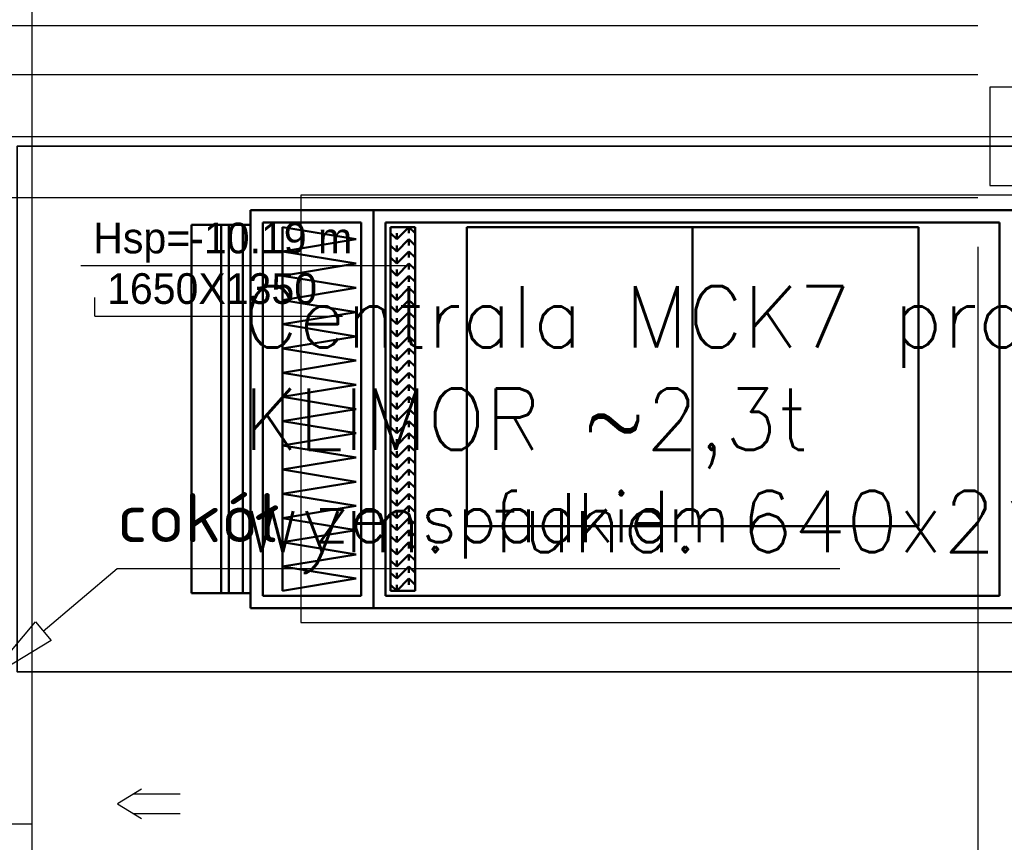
# Model space of a CAD drawing. Header units: centimetres. Extents: x -156440 to 298236, y -263599 to 81430.
# Tile 33 of 170: x 141874 to 145883, y -148105 to -144757. Entities that reach past the tile are written whole.
import ezdxf

# ---------------------------------------------------------------- set-up
doc = ezdxf.new("R2010")
doc.units = ezdxf.units.CM
doc.header["$LTSCALE"] = 50
doc.linetypes.add('Kondygnacja -2$0$HIDDEN2', pattern=[4.7625, 3.175, -1.5875])
doc.linetypes.add('Osie rzutów$0$DASHDOT2', pattern=[12.7, 6.35, -3.175, 0, -3.175])
doc.layers.get('0').update_dxf_attribs({"color": 8})
for name, color, linetype in [('01-101 Went PP Poziom -2$0$L_text', 2, 'Continuous'), ('bgde-tekst', 7, 'Continuous'), ('bgde_centrale wentylacyjne', 3, 'Continuous'), ('Kondygnacja -2$0$ARCH_INFO_OPISY_IST', 8, 'Continuous'), ('Kondygnacja -2$0$ARCH_KONSTR_POWYŻEJ RZUTU_IST', 8, 'Kondygnacja -2$0$HIDDEN2'), ('Kondygnacja -2$0$ARCH_WIDOK_IST', 8, 'Continuous'), ('Kondygnacja -2$0$ARCH_ŻELBET_IST', 9, 'Continuous'), ('Osie rzutów$0$ARCH_INFO_OSIE_IST', 8, 'Osie rzutów$0$DASHDOT2')]:
    doc.layers.add(name, color=color, linetype=linetype)
for name, color, linetype, lineweight in [('01-101 Went PP Poziom -2$0$L_urządzenia', 1, 'Continuous', 50), ('bgde_fundamenty pod urządzenia', 7, 'Continuous', 35), ('Kondygnacja -2$0$_SP KORYTA', 8, 'Continuous', 25)]:
    doc.layers.add(name, color=color, linetype=linetype, lineweight=lineweight)
doc.layers.get('01-101 Went PP Poziom -2$0$L_text').off()
doc.styles.add('Kondygnacja -2$0$ROMANS-50-CM', font='romans.shx', dxfattribs={"width": 0.8, "height": 10})
doc.styles.add('Romans', font='Romans.shx')

# ---------------------------------------------------------------- blocks, each defined once
blk = doc.blocks.new('Osie rzutów')
at = {"layer": 'Osie rzutów$0$ARCH_INFO_OSIE_IST', "ltscale": 10}
blk.add_line((4436.04, 7400), (15156.54, 7400), dxfattribs=at)
blk = doc.blocks.new('Kondygnacja -2$0$konstukcja stropu -2')
at = {"layer": 'Kondygnacja -2$0$ARCH_KONSTR_POWYŻEJ RZUTU_IST', "ltscale": 10}
for p, q in [((6835, 7445), (6285, 7445)), ((6835, 7425), (6305, 7425)), ((6835, 7375), (6305, 7375)), ((6835, 7355), (6835, 6825))]:
    blk.add_line(p, q, dxfattribs=at)
blk = doc.blocks.new('01-101 Went PP Poziom -2$0$A$C4FF92EF0')
at = {"layer": '01-101 Went PP Poziom -2$0$L_urządzenia', "extrusion": (-1.22461e-16, -1, 0)}
for p, q in [((6468.95, 2370, -1017.5), (6468.95, 2208, -1017.5)), ((6468.95, 2370, -1005.5), (6468.95, 2370, -1017.5)), ((6468.95, 2370, -1017.5), (6518.95, 2370, -1017.5)), ((6468.95, 2208, -1005.5), (6468.95, 2370, -1005.5)), ((6468.95, 2370, -859.5), (6468.95, 2208, -859.5)), ((6468.95, 2370, -1005.5), (6468.95, 2370, -859.5)), ((6468.95, 2370, -859.5), (6518.95, 2370, -859.5)), ((6468.95, 2370, -1005.5), (6518.95, 2370, -1005.5)), ((6468.95, 2208, -859.5), (6468.95, 2370, -859.5)), ((6468.95, 2370, -713.5), (6468.95, 2208, -713.5)), ((6468.95, 2370, -859.5), (6468.95, 2370, -713.5)), ((6468.95, 2370, -713.5), (6518.95, 2370, -713.5)), ((6468.95, 2370, -859.5), (6518.95, 2370, -859.5)), ((6518.95, 2370, -1017.5), (6518.95, 2208, -1017.5)), ((6518.95, 2370, -1005.5), (6518.95, 2370, -1017.5)), ((6518.95, 2370, -1017.5), (6778.95, 2370, -1017.5)), ((6518.95, 2208, -1005.5), (6518.95, 2370, -1005.5)), ((6518.95, 2370, -713.5), (6518.95, 2208, -713.5)), ((6518.95, 2370, -1005.5), (6518.95, 2370, -713.5)), ((6518.95, 2370, -713.5), (6778.95, 2370, -713.5)), ((6518.95, 2370, -1005.5), (6778.95, 2370, -1005.5)), ((6518.95, 2370, -1017.5), (6518.95, 2208, -1017.5)), ((6518.95, 2370, -1005.5), (6518.95, 2370, -1017.5)), ((6518.95, 2208, -1005.5), (6518.95, 2370, -1005.5)), ((6518.95, 2370, -859.5), (6518.95, 2208, -859.5)), ((6518.95, 2370, -1005.5), (6518.95, 2370, -859.5)), ((6518.95, 2208, -859.5), (6518.95, 2370, -859.5)), ((6518.95, 2370, -713.5), (6518.95, 2208, -713.5)), ((6518.95, 2370, -859.5), (6518.95, 2370, -713.5)), ((6444.95, 2364, -719), (6444.95, 2214, -719)), ((6444.95, 2364, -854), (6444.95, 2214, -854)), ((6444.95, 2364, -719), (6444.95, 2364, -854)), ((6456.95, 2364, -719), (6444.95, 2364, -719)), ((6444.95, 2364, -854), (6456.95, 2364, -854)), ((6456.95, 2364, -865), (6456.95, 2214, -865)), ((6456.95, 2364, -1000), (6456.95, 2214, -1000)), ((6456.95, 2364, -865), (6456.95, 2364, -1000)), ((6468.95, 2364, -865), (6456.95, 2364, -865)), ((6456.95, 2364, -1000), (6468.95, 2364, -1000)), ((6456.95, 2364, -719), (6456.95, 2214, -719)), ((6456.95, 2364, -854), (6456.95, 2214, -854)), ((6456.95, 2364, -854), (6456.95, 2364, -719)), ((6456.95, 2364, -719), (6456.95, 2214, -719)), ((6456.95, 2364, -854), (6456.95, 2214, -854)), ((6456.95, 2364, -719), (6456.95, 2364, -854)), ((6468.95, 2364, -719), (6456.95, 2364, -719)), ((6456.95, 2364, -854), (6468.95, 2364, -854)), ((6460.15, 2364, -723.7), (6460.15, 2214, -723.7)), ((6460.15, 2364, -723.7), (6465.85, 2364, -729.4)), ((6460.15, 2364, -739.4), (6460.15, 2214, -739.4)), ((6460.15, 2364, -739.4), (6465.85, 2364, -733.7)), ((6460.15, 2364, -743.7), (6460.15, 2214, -743.7)), ((6460.15, 2364, -743.7), (6465.85, 2364, -749.4)), ((6460.15, 2364, -759.4), (6460.15, 2214, -759.4)), ((6460.15, 2364, -759.4), (6465.85, 2364, -753.7)), ((6460.15, 2364, -763.7), (6460.15, 2214, -763.7)), ((6460.15, 2364, -763.7), (6465.85, 2364, -769.4)), ((6460.15, 2364, -779.4), (6460.15, 2214, -779.4)), ((6460.15, 2364, -779.4), (6465.85, 2364, -773.7)), ((6460.15, 2364, -783.7), (6460.15, 2214, -783.7)), ((6460.15, 2364, -783.7), (6465.85, 2364, -789.4)), ((6460.15, 2364, -799.4), (6460.15, 2214, -799.4)), ((6460.15, 2364, -799.4), (6465.85, 2364, -793.7)), ((6460.15, 2364, -803.7), (6460.15, 2214, -803.7)), ((6460.15, 2364, -803.7), (6465.85, 2364, -809.4)), ((6460.15, 2364, -819.4), (6460.15, 2214, -819.4)), ((6460.15, 2364, -819.4), (6465.85, 2364, -813.7)), ((6460.15, 2364, -823.7), (6460.15, 2214, -823.7)), ((6460.15, 2364, -823.7), (6465.85, 2364, -829.4)), ((6460.15, 2364, -839.4), (6460.15, 2214, -839.4)), ((6460.15, 2364, -839.4), (6465.85, 2364, -833.7)), ((6460.15, 2364, -843.7), (6460.15, 2214, -843.7)), ((6460.15, 2364, -843.7), (6465.85, 2364, -849.4)), ((6465.85, 2364, -729.4), (6465.85, 2214, -729.4)), ((6465.85, 2364, -733.7), (6465.85, 2214, -733.7)), ((6465.85, 2364, -749.4), (6465.85, 2214, -749.4)), ((6465.85, 2364, -753.7), (6465.85, 2214, -753.7)), ((6465.85, 2364, -769.4), (6465.85, 2214, -769.4)), ((6465.85, 2364, -773.7), (6465.85, 2214, -773.7)), ((6465.85, 2364, -789.4), (6465.85, 2214, -789.4)), ((6465.85, 2364, -793.7), (6465.85, 2214, -793.7)), ((6465.85, 2364, -809.4), (6465.85, 2214, -809.4)), ((6465.85, 2364, -813.7), (6465.85, 2214, -813.7)), ((6465.85, 2364, -829.4), (6465.85, 2214, -829.4)), ((6465.85, 2364, -833.7), (6465.85, 2214, -833.7)), ((6465.85, 2364, -849.4), (6465.85, 2214, -849.4)), ((6468.95, 2364, -865), (6468.95, 2214, -865)), ((6468.95, 2364, -1000), (6468.95, 2214, -1000)), ((6468.95, 2364, -1000), (6468.95, 2364, -865)), ((6468.95, 2364, -719), (6468.95, 2214, -719)), ((6468.95, 2364, -854), (6468.95, 2214, -854)), ((6468.95, 2364, -854), (6468.95, 2364, -719)), ((6473.95, 2213, -1000.5), (6473.95, 2365, -1000.5)), ((6473.95, 2365, -864.5), (6473.95, 2213, -864.5)), ((6473.95, 2365, -1000.5), (6473.95, 2365, -864.5)), ((6473.95, 2365, -864.5), (6513.95, 2365, -864.5)), ((6473.95, 2365, -1000.5), (6513.95, 2365, -1000.5)), ((6473.95, 2213, -854.5), (6473.95, 2365, -854.5)), ((6473.95, 2365, -718.5), (6473.95, 2213, -718.5)), ((6473.95, 2365, -854.5), (6473.95, 2365, -718.5)), ((6473.95, 2365, -718.5), (6513.95, 2365, -718.5)), ((6473.95, 2365, -854.5), (6513.95, 2365, -854.5)), ((6481.95, 2363, -720.5), (6511.95, 2358.1, -720.5)), ((6481.95, 2363, -852.5), (6511.95, 2358.1, -852.5)), ((6481.95, 2363, -852.5), (6481.95, 2363, -720.5)), ((6481.95, 2363, -720.5), (6481.95, 2353.2, -720.5)), ((6481.95, 2363, -852.5), (6481.95, 2353.2, -852.5)), ((6513.95, 2213, -1000.5), (6513.95, 2365, -1000.5)), ((6513.95, 2365, -864.5), (6513.95, 2213, -864.5)), ((6513.95, 2365, -1000.5), (6513.95, 2365, -864.5)), ((6513.95, 2213, -854.5), (6513.95, 2365, -854.5)), ((6513.95, 2365, -718.5), (6513.95, 2213, -718.5)), ((6513.95, 2365, -854.5), (6513.95, 2365, -718.5)), ((6523.95, 2213, -1000.5), (6523.95, 2365, -1000.5)), ((6523.95, 2365, -718.5), (6523.95, 2213, -718.5)), ((6523.95, 2365, -1000.5), (6523.95, 2365, -718.5)), ((6523.95, 2365, -718.5), (6773.95, 2365, -718.5)), ((6523.95, 2365, -1000.5), (6773.95, 2365, -1000.5)), ((6525.95, 2363, -861.5), (6525.95, 2215, -861.5)), ((6525.95, 2363, -998.5), (6525.95, 2215, -998.5)), ((6525.95, 2363, -861.5), (6525.95, 2363, -998.5)), ((6535.95, 2363, -861.5), (6525.95, 2363, -861.5)), ((6525.95, 2363, -998.5), (6535.95, 2363, -998.5)), ((6528.45, 2358.1, -861.5), (6533.45, 2363, -861.5)), ((6528.45, 2358.1, -998.5), (6533.45, 2363, -998.5)), ((6533.45, 2363, -998.5), (6533.45, 2360.6, -861.5)), ((6533.45, 2363, -861.5), (6535.95, 2360.6, -861.5)), ((6533.45, 2363, -998.5), (6535.95, 2360.6, -998.5)), ((6535.95, 2363, -861.5), (6535.95, 2215, -861.5)), ((6535.95, 2363, -998.5), (6535.95, 2215, -998.5)), ((6535.95, 2363, -998.5), (6535.95, 2363, -861.5)), ((6556.95, 2363, -859.5), (6556.95, 2241.4, -859.5)), ((6648.95, 2363, -951.5), (6556.95, 2363, -859.5)), ((6556.95, 2363, -859.5), (6648.95, 2363, -767.6)), ((6648.95, 2363, -951.5), (6648.95, 2241.4, -951.5)), ((6648.95, 2363, -767.6), (6648.95, 2241.4, -767.6)), ((6740.85, 2363, -859.5), (6648.95, 2363, -951.5)), ((6648.95, 2363, -767.6), (6740.85, 2363, -859.5)), ((6740.85, 2363, -859.5), (6740.85, 2241.4, -859.5)), ((6773.95, 2213, -1000.5), (6773.95, 2365, -1000.5)), ((6773.95, 2365, -718.5), (6773.95, 2213, -718.5)), ((6773.95, 2365, -1000.5), (6773.95, 2365, -718.5)), ((6481.95, 2353.2, -720.5), (6511.95, 2358.1, -720.5)), ((6481.95, 2353.2, -852.5), (6511.95, 2358.1, -852.5)), ((6511.95, 2358.1, -852.5), (6511.95, 2358.1, -720.5)), ((6525.95, 2360.6, -998.5), (6525.95, 2360.6, -861.5)), ((6525.95, 2360.6, -861.5), (6528.45, 2358.1, -861.5)), ((6525.95, 2360.6, -998.5), (6528.45, 2358.1, -998.5)), ((6528.45, 2358.1, -998.5), (6528.45, 2360.6, -861.5)), ((6528.45, 2353.2, -861.5), (6533.45, 2358.1, -861.5)), ((6528.45, 2353.2, -998.5), (6533.45, 2358.1, -998.5)), ((6533.45, 2358.1, -998.5), (6533.45, 2355.6, -861.5)), ((6533.45, 2358.1, -861.5), (6535.95, 2355.6, -861.5)), ((6533.45, 2358.1, -998.5), (6535.95, 2355.6, -998.5)), ((6535.95, 2360.6, -998.5), (6535.95, 2360.6, -861.5)), ((6525.95, 2355.6, -998.5), (6525.95, 2355.6, -861.5)), ((6525.95, 2355.6, -861.5), (6528.45, 2353.2, -861.5)), ((6525.95, 2355.6, -998.5), (6528.45, 2353.2, -998.5)), ((6528.45, 2353.2, -998.5), (6528.45, 2355.6, -861.5)), ((6535.95, 2355.6, -998.5), (6535.95, 2355.6, -861.5)), ((6481.95, 2353.2, -720.5), (6511.95, 2348.2, -720.5)), ((6481.95, 2353.2, -852.5), (6511.95, 2348.2, -852.5)), ((6481.95, 2353.2, -852.5), (6481.95, 2353.2, -720.5)), ((6481.95, 2353.2, -720.5), (6481.95, 2343.3, -720.5)), ((6481.95, 2353.2, -852.5), (6481.95, 2343.3, -852.5)), ((6481.95, 2353.2, -852.5), (6481.95, 2353.2, -720.5)), ((6525.95, 2350.7, -998.5), (6525.95, 2350.7, -861.5)), ((6525.95, 2350.7, -861.5), (6528.45, 2348.2, -861.5)), ((6525.95, 2350.7, -998.5), (6528.45, 2348.2, -998.5)), ((6528.45, 2348.2, -861.5), (6533.45, 2353.2, -861.5)), ((6528.45, 2348.2, -998.5), (6533.45, 2353.2, -998.5)), ((6528.45, 2348.2, -998.5), (6528.45, 2350.7, -861.5)), ((6533.45, 2353.2, -998.5), (6533.45, 2350.7, -861.5)), ((6533.45, 2353.2, -861.5), (6535.95, 2350.7, -861.5)), ((6533.45, 2353.2, -998.5), (6535.95, 2350.7, -998.5)), ((6535.95, 2350.7, -998.5), (6535.95, 2350.7, -861.5)), ((6481.95, 2343.3, -720.5), (6511.95, 2348.2, -720.5)), ((6481.95, 2343.3, -852.5), (6511.95, 2348.2, -852.5)), ((6511.95, 2348.2, -852.5), (6511.95, 2348.2, -720.5)), ((6525.95, 2345.8, -998.5), (6525.95, 2345.8, -861.5)), ((6525.95, 2345.8, -861.5), (6528.45, 2343.3, -861.5)), ((6525.95, 2345.8, -998.5), (6528.45, 2343.3, -998.5)), ((6528.45, 2343.3, -861.5), (6533.45, 2348.2, -861.5)), ((6528.45, 2343.3, -998.5), (6533.45, 2348.2, -998.5)), ((6528.45, 2343.3, -998.5), (6528.45, 2345.8, -861.5)), ((6533.45, 2348.2, -998.5), (6533.45, 2345.8, -861.5)), ((6533.45, 2348.2, -861.5), (6535.95, 2345.8, -861.5)), ((6533.45, 2348.2, -998.5), (6535.95, 2345.8, -998.5)), ((6535.95, 2345.8, -998.5), (6535.95, 2345.8, -861.5)), ((6481.95, 2343.3, -720.5), (6511.95, 2338.4, -720.5)), ((6481.95, 2343.3, -852.5), (6511.95, 2338.4, -852.5)), ((6481.95, 2343.3, -852.5), (6481.95, 2343.3, -720.5)), ((6481.95, 2343.3, -720.5), (6481.95, 2333.4, -720.5)), ((6481.95, 2343.3, -852.5), (6481.95, 2333.4, -852.5)), ((6481.95, 2343.3, -852.5), (6481.95, 2343.3, -720.5)), ((6528.45, 2338.4, -861.5), (6533.45, 2343.3, -861.5)), ((6528.45, 2338.4, -998.5), (6533.45, 2343.3, -998.5)), ((6533.45, 2343.3, -998.5), (6533.45, 2340.8, -861.5)), ((6533.45, 2343.3, -861.5), (6535.95, 2340.8, -861.5)), ((6533.45, 2343.3, -998.5), (6535.95, 2340.8, -998.5)), ((6481.95, 2333.4, -720.5), (6511.95, 2338.4, -720.5)), ((6481.95, 2333.4, -852.5), (6511.95, 2338.4, -852.5)), ((6511.95, 2338.4, -852.5), (6511.95, 2338.4, -720.5)), ((6525.95, 2340.8, -998.5), (6525.95, 2340.8, -861.5)), ((6525.95, 2340.8, -861.5), (6528.45, 2338.4, -861.5)), ((6525.95, 2340.8, -998.5), (6528.45, 2338.4, -998.5)), ((6528.45, 2338.4, -998.5), (6528.45, 2340.8, -861.5)), ((6528.45, 2333.4, -861.5), (6533.45, 2338.4, -861.5)), ((6528.45, 2333.4, -998.5), (6533.45, 2338.4, -998.5)), ((6533.45, 2338.4, -998.5), (6533.45, 2335.9, -861.5)), ((6533.45, 2338.4, -861.5), (6535.95, 2335.9, -861.5)), ((6533.45, 2338.4, -998.5), (6535.95, 2335.9, -998.5)), ((6535.95, 2340.8, -998.5), (6535.95, 2340.8, -861.5)), ((6481.95, 2333.4, -720.5), (6511.95, 2328.5, -720.5)), ((6481.95, 2333.4, -852.5), (6511.95, 2328.5, -852.5)), ((6481.95, 2333.4, -852.5), (6481.95, 2333.4, -720.5)), ((6481.95, 2333.4, -720.5), (6481.95, 2323.6, -720.5)), ((6481.95, 2333.4, -852.5), (6481.95, 2323.6, -852.5)), ((6481.95, 2333.4, -852.5), (6481.95, 2333.4, -720.5)), ((6525.95, 2335.9, -998.5), (6525.95, 2335.9, -861.5)), ((6525.95, 2335.9, -861.5), (6528.45, 2333.4, -861.5)), ((6525.95, 2335.9, -998.5), (6528.45, 2333.4, -998.5)), ((6528.45, 2333.4, -998.5), (6528.45, 2335.9, -861.5)), ((6528.45, 2328.5, -861.5), (6533.45, 2333.4, -861.5)), ((6528.45, 2328.5, -998.5), (6533.45, 2333.4, -998.5)), ((6533.45, 2333.4, -998.5), (6533.45, 2331, -861.5)), ((6533.45, 2333.4, -861.5), (6535.95, 2331, -861.5)), ((6533.45, 2333.4, -998.5), (6535.95, 2331, -998.5)), ((6535.95, 2335.9, -998.5), (6535.95, 2335.9, -861.5)), ((6525.95, 2331, -998.5), (6525.95, 2331, -861.5)), ((6525.95, 2331, -861.5), (6528.45, 2328.5, -861.5)), ((6525.95, 2331, -998.5), (6528.45, 2328.5, -998.5)), ((6528.45, 2328.5, -998.5), (6528.45, 2331, -861.5)), ((6535.95, 2331, -998.5), (6535.95, 2331, -861.5)), ((6481.95, 2323.6, -720.5), (6511.95, 2328.5, -720.5)), ((6481.95, 2323.6, -852.5), (6511.95, 2328.5, -852.5)), ((6511.95, 2328.5, -852.5), (6511.95, 2328.5, -720.5)), ((6525.95, 2326, -998.5), (6525.95, 2326, -861.5)), ((6525.95, 2326, -861.5), (6528.45, 2323.6, -861.5)), ((6525.95, 2326, -998.5), (6528.45, 2323.6, -998.5)), ((6528.45, 2323.6, -861.5), (6533.45, 2328.5, -861.5)), ((6528.45, 2323.6, -998.5), (6533.45, 2328.5, -998.5)), ((6528.45, 2323.6, -998.5), (6528.45, 2326, -861.5)), ((6533.45, 2328.5, -998.5), (6533.45, 2326, -861.5)), ((6533.45, 2328.5, -861.5), (6535.95, 2326, -861.5)), ((6533.45, 2328.5, -998.5), (6535.95, 2326, -998.5)), ((6535.95, 2326, -998.5), (6535.95, 2326, -861.5)), ((6481.95, 2323.6, -720.5), (6511.95, 2318.6, -720.5)), ((6481.95, 2323.6, -852.5), (6511.95, 2318.6, -852.5)), ((6481.95, 2323.6, -852.5), (6481.95, 2323.6, -720.5)), ((6481.95, 2323.6, -720.5), (6481.95, 2313.7, -720.5)), ((6481.95, 2323.6, -852.5), (6481.95, 2313.7, -852.5)), ((6481.95, 2323.6, -852.5), (6481.95, 2323.6, -720.5)), ((6528.45, 2318.6, -861.5), (6533.45, 2323.6, -861.5)), ((6528.45, 2318.6, -998.5), (6533.45, 2323.6, -998.5)), ((6533.45, 2323.6, -998.5), (6533.45, 2321.1, -861.5)), ((6533.45, 2323.6, -861.5), (6535.95, 2321.1, -861.5)), ((6533.45, 2323.6, -998.5), (6535.95, 2321.1, -998.5)), ((6481.95, 2313.7, -720.5), (6511.95, 2318.6, -720.5)), ((6481.95, 2313.7, -852.5), (6511.95, 2318.6, -852.5)), ((6511.95, 2318.6, -852.5), (6511.95, 2318.6, -720.5)), ((6525.95, 2321.1, -998.5), (6525.95, 2321.1, -861.5)), ((6525.95, 2321.1, -861.5), (6528.45, 2318.6, -861.5)), ((6525.95, 2321.1, -998.5), (6528.45, 2318.6, -998.5)), ((6528.45, 2318.6, -998.5), (6528.45, 2321.1, -861.5)), ((6528.45, 2313.7, -861.5), (6533.45, 2318.6, -861.5)), ((6528.45, 2313.7, -998.5), (6533.45, 2318.6, -998.5)), ((6533.45, 2318.6, -998.5), (6533.45, 2316.2, -861.5)), ((6533.45, 2318.6, -861.5), (6535.95, 2316.2, -861.5)), ((6533.45, 2318.6, -998.5), (6535.95, 2316.2, -998.5)), ((6535.95, 2321.1, -998.5), (6535.95, 2321.1, -861.5)), ((6481.95, 2313.7, -720.5), (6511.95, 2308.8, -720.5)), ((6481.95, 2313.7, -852.5), (6511.95, 2308.8, -852.5)), ((6481.95, 2313.7, -852.5), (6481.95, 2313.7, -720.5)), ((6481.95, 2313.7, -720.5), (6481.95, 2303.8, -720.5)), ((6481.95, 2313.7, -852.5), (6481.95, 2303.8, -852.5)), ((6481.95, 2313.7, -852.5), (6481.95, 2313.7, -720.5)), ((6525.95, 2316.2, -998.5), (6525.95, 2316.2, -861.5)), ((6525.95, 2316.2, -861.5), (6528.45, 2313.7, -861.5)), ((6525.95, 2316.2, -998.5), (6528.45, 2313.7, -998.5)), ((6528.45, 2313.7, -998.5), (6528.45, 2316.2, -861.5)), ((6528.45, 2308.8, -861.5), (6533.45, 2313.7, -861.5)), ((6528.45, 2308.8, -998.5), (6533.45, 2313.7, -998.5)), ((6533.45, 2313.7, -998.5), (6533.45, 2311.2, -861.5)), ((6533.45, 2313.7, -861.5), (6535.95, 2311.2, -861.5)), ((6533.45, 2313.7, -998.5), (6535.95, 2311.2, -998.5)), ((6535.95, 2316.2, -998.5), (6535.95, 2316.2, -861.5)), ((6525.95, 2311.2, -998.5), (6525.95, 2311.2, -861.5)), ((6525.95, 2311.2, -861.5), (6528.45, 2308.8, -861.5)), ((6525.95, 2311.2, -998.5), (6528.45, 2308.8, -998.5)), ((6528.45, 2308.8, -998.5), (6528.45, 2311.2, -861.5)), ((6535.95, 2311.2, -998.5), (6535.95, 2311.2, -861.5)), ((6481.95, 2303.8, -720.5), (6511.95, 2308.8, -720.5)), ((6481.95, 2303.8, -852.5), (6511.95, 2308.8, -852.5)), ((6511.95, 2308.8, -852.5), (6511.95, 2308.8, -720.5)), ((6525.95, 2306.3, -998.5), (6525.95, 2306.3, -861.5)), ((6525.95, 2306.3, -861.5), (6528.45, 2303.8, -861.5)), ((6525.95, 2306.3, -998.5), (6528.45, 2303.8, -998.5)), ((6528.45, 2303.8, -861.5), (6533.45, 2308.8, -861.5)), ((6528.45, 2303.8, -998.5), (6533.45, 2308.8, -998.5)), ((6528.45, 2303.8, -998.5), (6528.45, 2306.3, -861.5)), ((6533.45, 2308.8, -998.5), (6533.45, 2306.3, -861.5)), ((6533.45, 2308.8, -861.5), (6535.95, 2306.3, -861.5)), ((6533.45, 2308.8, -998.5), (6535.95, 2306.3, -998.5)), ((6535.95, 2306.3, -998.5), (6535.95, 2306.3, -861.5)), ((6481.95, 2303.8, -720.5), (6511.95, 2298.9, -720.5)), ((6481.95, 2303.8, -852.5), (6511.95, 2298.9, -852.5)), ((6481.95, 2303.8, -852.5), (6481.95, 2303.8, -720.5)), ((6481.95, 2303.8, -720.5), (6481.95, 2294, -720.5)), ((6481.95, 2303.8, -852.5), (6481.95, 2294, -852.5)), ((6481.95, 2303.8, -852.5), (6481.95, 2303.8, -720.5)), ((6525.95, 2301.4, -998.5), (6525.95, 2301.4, -861.5)), ((6525.95, 2301.4, -861.5), (6528.45, 2298.9, -861.5)), ((6525.95, 2301.4, -998.5), (6528.45, 2298.9, -998.5)), ((6528.45, 2298.9, -861.5), (6533.45, 2303.8, -861.5)), ((6528.45, 2298.9, -998.5), (6533.45, 2303.8, -998.5)), ((6528.45, 2298.9, -998.5), (6528.45, 2301.4, -861.5)), ((6533.45, 2303.8, -998.5), (6533.45, 2301.4, -861.5)), ((6533.45, 2303.8, -861.5), (6535.95, 2301.4, -861.5)), ((6533.45, 2303.8, -998.5), (6535.95, 2301.4, -998.5)), ((6535.95, 2301.4, -998.5), (6535.95, 2301.4, -861.5)), ((6481.95, 2294, -720.5), (6511.95, 2298.9, -720.5)), ((6481.95, 2294, -852.5), (6511.95, 2298.9, -852.5)), ((6511.95, 2298.9, -852.5), (6511.95, 2298.9, -720.5)), ((6528.45, 2294, -861.5), (6533.45, 2298.9, -861.5)), ((6528.45, 2294, -998.5), (6533.45, 2298.9, -998.5)), ((6533.45, 2298.9, -998.5), (6533.45, 2296.4, -861.5)), ((6533.45, 2298.9, -861.5), (6535.95, 2296.4, -861.5)), ((6533.45, 2298.9, -998.5), (6535.95, 2296.4, -998.5)), ((6481.95, 2294, -720.5), (6511.95, 2289, -720.5)), ((6481.95, 2294, -852.5), (6511.95, 2289, -852.5)), ((6481.95, 2294, -852.5), (6481.95, 2294, -720.5)), ((6481.95, 2294, -720.5), (6481.95, 2284.1, -720.5)), ((6481.95, 2294, -852.5), (6481.95, 2284.1, -852.5)), ((6481.95, 2294, -852.5), (6481.95, 2294, -720.5)), ((6525.95, 2296.4, -998.5), (6525.95, 2296.4, -861.5)), ((6525.95, 2296.4, -861.5), (6528.45, 2294, -861.5)), ((6525.95, 2296.4, -998.5), (6528.45, 2294, -998.5)), ((6528.45, 2294, -998.5), (6528.45, 2296.4, -861.5)), ((6528.45, 2289, -861.5), (6533.45, 2294, -861.5)), ((6528.45, 2289, -998.5), (6533.45, 2294, -998.5)), ((6533.45, 2294, -998.5), (6533.45, 2291.5, -861.5)), ((6533.45, 2294, -861.5), (6535.95, 2291.5, -861.5)), ((6533.45, 2294, -998.5), (6535.95, 2291.5, -998.5)), ((6535.95, 2296.4, -998.5), (6535.95, 2296.4, -861.5)), ((6525.95, 2291.5, -998.5), (6525.95, 2291.5, -861.5)), ((6525.95, 2291.5, -861.5), (6528.45, 2289, -861.5)), ((6525.95, 2291.5, -998.5), (6528.45, 2289, -998.5)), ((6528.45, 2289, -998.5), (6528.45, 2291.5, -861.5)), ((6535.95, 2291.5, -998.5), (6535.95, 2291.5, -861.5)), ((6481.95, 2284.1, -720.5), (6511.95, 2289, -720.5)), ((6481.95, 2284.1, -852.5), (6511.95, 2289, -852.5)), ((6511.95, 2289, -852.5), (6511.95, 2289, -720.5)), ((6525.95, 2286.6, -998.5), (6525.95, 2286.6, -861.5)), ((6525.95, 2286.6, -861.5), (6528.45, 2284.1, -861.5)), ((6525.95, 2286.6, -998.5), (6528.45, 2284.1, -998.5)), ((6528.45, 2284.1, -861.5), (6533.45, 2289, -861.5)), ((6528.45, 2284.1, -998.5), (6533.45, 2289, -998.5)), ((6528.45, 2284.1, -998.5), (6528.45, 2286.6, -861.5)), ((6533.45, 2289, -998.5), (6533.45, 2286.6, -861.5)), ((6533.45, 2289, -861.5), (6535.95, 2286.6, -861.5)), ((6533.45, 2289, -998.5), (6535.95, 2286.6, -998.5)), ((6535.95, 2286.6, -998.5), (6535.95, 2286.6, -861.5)), ((6481.95, 2284.1, -720.5), (6511.95, 2279.2, -720.5)), ((6481.95, 2284.1, -852.5), (6511.95, 2279.2, -852.5)), ((6481.95, 2284.1, -852.5), (6481.95, 2284.1, -720.5)), ((6481.95, 2284.1, -720.5), (6481.95, 2274.2, -720.5)), ((6481.95, 2284.1, -852.5), (6481.95, 2274.2, -852.5)), ((6481.95, 2284.1, -852.5), (6481.95, 2284.1, -720.5)), ((6525.95, 2281.6, -998.5), (6525.95, 2281.6, -861.5)), ((6525.95, 2281.6, -861.5), (6528.45, 2279.2, -861.5)), ((6525.95, 2281.6, -998.5), (6528.45, 2279.2, -998.5)), ((6528.45, 2279.2, -861.5), (6533.45, 2284.1, -861.5)), ((6528.45, 2279.2, -998.5), (6533.45, 2284.1, -998.5)), ((6528.45, 2279.2, -998.5), (6528.45, 2281.6, -861.5)), ((6533.45, 2284.1, -998.5), (6533.45, 2281.6, -861.5)), ((6533.45, 2284.1, -861.5), (6535.95, 2281.6, -861.5)), ((6533.45, 2284.1, -998.5), (6535.95, 2281.6, -998.5)), ((6535.95, 2281.6, -998.5), (6535.95, 2281.6, -861.5)), ((6481.95, 2274.2, -720.5), (6511.95, 2279.2, -720.5)), ((6481.95, 2274.2, -852.5), (6511.95, 2279.2, -852.5)), ((6511.95, 2279.2, -852.5), (6511.95, 2279.2, -720.5)), ((6528.45, 2274.2, -861.5), (6533.45, 2279.2, -861.5)), ((6528.45, 2274.2, -998.5), (6533.45, 2279.2, -998.5)), ((6533.45, 2279.2, -998.5), (6533.45, 2276.7, -861.5)), ((6533.45, 2279.2, -861.5), (6535.95, 2276.7, -861.5)), ((6533.45, 2279.2, -998.5), (6535.95, 2276.7, -998.5)), ((6481.95, 2274.2, -720.5), (6511.95, 2269.3, -720.5)), ((6481.95, 2274.2, -852.5), (6511.95, 2269.3, -852.5)), ((6481.95, 2274.2, -852.5), (6481.95, 2274.2, -720.5)), ((6481.95, 2274.2, -720.5), (6481.95, 2264.4, -720.5)), ((6481.95, 2274.2, -852.5), (6481.95, 2264.4, -852.5)), ((6481.95, 2274.2, -852.5), (6481.95, 2274.2, -720.5)), ((6525.95, 2276.7, -998.5), (6525.95, 2276.7, -861.5)), ((6525.95, 2276.7, -861.5), (6528.45, 2274.2, -861.5)), ((6525.95, 2276.7, -998.5), (6528.45, 2274.2, -998.5)), ((6528.45, 2274.2, -998.5), (6528.45, 2276.7, -861.5)), ((6528.45, 2269.3, -861.5), (6533.45, 2274.2, -861.5)), ((6528.45, 2269.3, -998.5), (6533.45, 2274.2, -998.5)), ((6533.45, 2274.2, -998.5), (6533.45, 2271.8, -861.5)), ((6533.45, 2274.2, -861.5), (6535.95, 2271.8, -861.5)), ((6533.45, 2274.2, -998.5), (6535.95, 2271.8, -998.5)), ((6535.95, 2276.7, -998.5), (6535.95, 2276.7, -861.5)), ((6481.95, 2264.4, -720.5), (6511.95, 2269.3, -720.5)), ((6481.95, 2264.4, -852.5), (6511.95, 2269.3, -852.5)), ((6511.95, 2269.3, -852.5), (6511.95, 2269.3, -720.5)), ((6525.95, 2271.8, -998.5), (6525.95, 2271.8, -861.5)), ((6525.95, 2271.8, -861.5), (6528.45, 2269.3, -861.5)), ((6525.95, 2271.8, -998.5), (6528.45, 2269.3, -998.5)), ((6528.45, 2269.3, -998.5), (6528.45, 2271.8, -861.5)), ((6528.45, 2264.4, -861.5), (6533.45, 2269.3, -861.5)), ((6528.45, 2264.4, -998.5), (6533.45, 2269.3, -998.5)), ((6533.45, 2269.3, -998.5), (6533.45, 2266.8, -861.5)), ((6533.45, 2269.3, -861.5), (6535.95, 2266.8, -861.5)), ((6533.45, 2269.3, -998.5), (6535.95, 2266.8, -998.5)), ((6535.95, 2271.8, -998.5), (6535.95, 2271.8, -861.5)), ((6525.95, 2266.8, -998.5), (6525.95, 2266.8, -861.5)), ((6525.95, 2266.8, -861.5), (6528.45, 2264.4, -861.5)), ((6525.95, 2266.8, -998.5), (6528.45, 2264.4, -998.5)), ((6528.45, 2264.4, -998.5), (6528.45, 2266.8, -861.5)), ((6535.95, 2266.8, -998.5), (6535.95, 2266.8, -861.5)), ((6481.95, 2264.4, -720.5), (6511.95, 2259.4, -720.5)), ((6481.95, 2264.4, -852.5), (6511.95, 2259.4, -852.5)), ((6481.95, 2264.4, -852.5), (6481.95, 2264.4, -720.5)), ((6481.95, 2264.4, -720.5), (6481.95, 2254.5, -720.5)), ((6481.95, 2264.4, -852.5), (6481.95, 2254.5, -852.5)), ((6481.95, 2264.4, -852.5), (6481.95, 2264.4, -720.5)), ((6525.95, 2261.9, -998.5), (6525.95, 2261.9, -861.5)), ((6525.95, 2261.9, -861.5), (6528.45, 2259.4, -861.5)), ((6525.95, 2261.9, -998.5), (6528.45, 2259.4, -998.5)), ((6528.45, 2259.4, -861.5), (6533.45, 2264.4, -861.5)), ((6528.45, 2259.4, -998.5), (6533.45, 2264.4, -998.5)), ((6528.45, 2259.4, -998.5), (6528.45, 2261.9, -861.5)), ((6533.45, 2264.4, -998.5), (6533.45, 2261.9, -861.5)), ((6533.45, 2264.4, -861.5), (6535.95, 2261.9, -861.5)), ((6533.45, 2264.4, -998.5), (6535.95, 2261.9, -998.5)), ((6535.95, 2261.9, -998.5), (6535.95, 2261.9, -861.5)), ((6481.95, 2254.5, -720.5), (6511.95, 2259.4, -720.5)), ((6481.95, 2254.5, -852.5), (6511.95, 2259.4, -852.5)), ((6511.95, 2259.4, -852.5), (6511.95, 2259.4, -720.5)), ((6528.45, 2254.5, -861.5), (6533.45, 2259.4, -861.5)), ((6528.45, 2254.5, -998.5), (6533.45, 2259.4, -998.5)), ((6533.45, 2259.4, -998.5), (6533.45, 2257, -861.5)), ((6533.45, 2259.4, -861.5), (6535.95, 2257, -861.5)), ((6533.45, 2259.4, -998.5), (6535.95, 2257, -998.5)), ((6481.95, 2254.5, -720.5), (6511.95, 2249.6, -720.5)), ((6481.95, 2254.5, -852.5), (6511.95, 2249.6, -852.5)), ((6481.95, 2254.5, -852.5), (6481.95, 2254.5, -720.5)), ((6481.95, 2254.5, -720.5), (6481.95, 2244.6, -720.5)), ((6481.95, 2254.5, -852.5), (6481.95, 2244.6, -852.5)), ((6481.95, 2254.5, -852.5), (6481.95, 2254.5, -720.5)), ((6525.95, 2257, -998.5), (6525.95, 2257, -861.5)), ((6525.95, 2257, -861.5), (6528.45, 2254.5, -861.5)), ((6525.95, 2257, -998.5), (6528.45, 2254.5, -998.5)), ((6528.45, 2254.5, -998.5), (6528.45, 2257, -861.5)), ((6528.45, 2249.6, -861.5), (6533.45, 2254.5, -861.5)), ((6528.45, 2249.6, -998.5), (6533.45, 2254.5, -998.5)), ((6533.45, 2254.5, -998.5), (6533.45, 2252, -861.5)), ((6533.45, 2254.5, -861.5), (6535.95, 2252, -861.5)), ((6533.45, 2254.5, -998.5), (6535.95, 2252, -998.5)), ((6535.95, 2257, -998.5), (6535.95, 2257, -861.5)), ((6481.95, 2244.6, -720.5), (6511.95, 2249.6, -720.5)), ((6481.95, 2244.6, -852.5), (6511.95, 2249.6, -852.5)), ((6511.95, 2249.6, -852.5), (6511.95, 2249.6, -720.5)), ((6525.95, 2252, -998.5), (6525.95, 2252, -861.5)), ((6525.95, 2252, -861.5), (6528.45, 2249.6, -861.5)), ((6525.95, 2252, -998.5), (6528.45, 2249.6, -998.5)), ((6528.45, 2249.6, -998.5), (6528.45, 2252, -861.5)), ((6528.45, 2244.6, -861.5), (6533.45, 2249.6, -861.5)), ((6528.45, 2244.6, -998.5), (6533.45, 2249.6, -998.5)), ((6533.45, 2249.6, -998.5), (6533.45, 2247.1, -861.5)), ((6533.45, 2249.6, -861.5), (6535.95, 2247.1, -861.5)), ((6533.45, 2249.6, -998.5), (6535.95, 2247.1, -998.5)), ((6535.95, 2252, -998.5), (6535.95, 2252, -861.5)), ((6525.95, 2247.1, -998.5), (6525.95, 2247.1, -861.5)), ((6525.95, 2247.1, -861.5), (6528.45, 2244.6, -861.5)), ((6525.95, 2247.1, -998.5), (6528.45, 2244.6, -998.5)), ((6528.45, 2244.6, -998.5), (6528.45, 2247.1, -861.5)), ((6535.95, 2247.1, -998.5), (6535.95, 2247.1, -861.5)), ((6481.95, 2244.6, -720.5), (6511.95, 2239.7, -720.5)), ((6481.95, 2244.6, -852.5), (6511.95, 2239.7, -852.5)), ((6481.95, 2244.6, -852.5), (6481.95, 2244.6, -720.5)), ((6481.95, 2244.6, -720.5), (6481.95, 2234.8, -720.5)), ((6481.95, 2244.6, -852.5), (6481.95, 2234.8, -852.5)), ((6481.95, 2244.6, -852.5), (6481.95, 2244.6, -720.5)), ((6525.95, 2242.2, -998.5), (6525.95, 2242.2, -861.5)), ((6525.95, 2242.2, -861.5), (6528.45, 2239.7, -861.5)), ((6525.95, 2242.2, -998.5), (6528.45, 2239.7, -998.5)), ((6528.45, 2239.7, -861.5), (6533.45, 2244.6, -861.5)), ((6528.45, 2239.7, -998.5), (6533.45, 2244.6, -998.5)), ((6528.45, 2239.7, -998.5), (6528.45, 2242.2, -861.5)), ((6533.45, 2244.6, -998.5), (6533.45, 2242.2, -861.5)), ((6533.45, 2244.6, -861.5), (6535.95, 2242.2, -861.5)), ((6533.45, 2244.6, -998.5), (6535.95, 2242.2, -998.5)), ((6535.95, 2242.2, -998.5), (6535.95, 2242.2, -861.5)), ((6648.95, 2241.4, -951.5), (6556.95, 2241.4, -859.5)), ((6556.95, 2241.4, -859.5), (6648.95, 2241.4, -767.6)), ((6740.85, 2241.4, -859.5), (6648.95, 2241.4, -951.5)), ((6648.95, 2241.4, -767.6), (6740.85, 2241.4, -859.5)), ((6481.95, 2234.8, -720.5), (6511.95, 2239.7, -720.5)), ((6481.95, 2234.8, -852.5), (6511.95, 2239.7, -852.5)), ((6511.95, 2239.7, -852.5), (6511.95, 2239.7, -720.5)), ((6525.95, 2237.2, -998.5), (6525.95, 2237.2, -861.5)), ((6525.95, 2237.2, -861.5), (6528.45, 2234.8, -861.5)), ((6525.95, 2237.2, -998.5), (6528.45, 2234.8, -998.5)), ((6528.45, 2234.8, -861.5), (6533.45, 2239.7, -861.5)), ((6528.45, 2234.8, -998.5), (6533.45, 2239.7, -998.5)), ((6528.45, 2234.8, -998.5), (6528.45, 2237.2, -861.5)), ((6533.45, 2239.7, -998.5), (6533.45, 2237.2, -861.5)), ((6533.45, 2239.7, -861.5), (6535.95, 2237.2, -861.5)), ((6533.45, 2239.7, -998.5), (6535.95, 2237.2, -998.5)), ((6535.95, 2237.2, -998.5), (6535.95, 2237.2, -861.5)), ((6481.95, 2234.8, -720.5), (6511.95, 2229.8, -720.5)), ((6481.95, 2234.8, -852.5), (6511.95, 2229.8, -852.5)), ((6481.95, 2234.8, -852.5), (6481.95, 2234.8, -720.5)), ((6481.95, 2234.8, -720.5), (6481.95, 2224.9, -720.5)), ((6481.95, 2234.8, -852.5), (6481.95, 2224.9, -852.5)), ((6481.95, 2234.8, -852.5), (6481.95, 2234.8, -720.5)), ((6528.45, 2229.8, -861.5), (6533.45, 2234.8, -861.5)), ((6528.45, 2229.8, -998.5), (6533.45, 2234.8, -998.5)), ((6533.45, 2234.8, -998.5), (6533.45, 2232.3, -861.5)), ((6533.45, 2234.8, -861.5), (6535.95, 2232.3, -861.5)), ((6533.45, 2234.8, -998.5), (6535.95, 2232.3, -998.5)), ((6481.95, 2224.9, -720.5), (6511.95, 2229.8, -720.5)), ((6481.95, 2224.9, -852.5), (6511.95, 2229.8, -852.5)), ((6511.95, 2229.8, -852.5), (6511.95, 2229.8, -720.5)), ((6525.95, 2232.3, -998.5), (6525.95, 2232.3, -861.5)), ((6525.95, 2232.3, -861.5), (6528.45, 2229.8, -861.5)), ((6525.95, 2232.3, -998.5), (6528.45, 2229.8, -998.5)), ((6528.45, 2229.8, -998.5), (6528.45, 2232.3, -861.5)), ((6528.45, 2224.9, -861.5), (6533.45, 2229.8, -861.5)), ((6528.45, 2224.9, -998.5), (6533.45, 2229.8, -998.5)), ((6533.45, 2229.8, -998.5), (6533.45, 2227.4, -861.5)), ((6533.45, 2229.8, -861.5), (6535.95, 2227.4, -861.5)), ((6533.45, 2229.8, -998.5), (6535.95, 2227.4, -998.5)), ((6535.95, 2232.3, -998.5), (6535.95, 2232.3, -861.5)), ((6525.95, 2227.4, -998.5), (6525.95, 2227.4, -861.5)), ((6525.95, 2227.4, -861.5), (6528.45, 2224.9, -861.5)), ((6525.95, 2227.4, -998.5), (6528.45, 2224.9, -998.5)), ((6528.45, 2224.9, -998.5), (6528.45, 2227.4, -861.5)), ((6535.95, 2227.4, -998.5), (6535.95, 2227.4, -861.5)), ((6481.95, 2224.9, -720.5), (6511.95, 2220, -720.5)), ((6481.95, 2224.9, -852.5), (6511.95, 2220, -852.5)), ((6481.95, 2224.9, -852.5), (6481.95, 2224.9, -720.5)), ((6481.95, 2224.9, -720.5), (6481.95, 2215, -720.5)), ((6481.95, 2224.9, -852.5), (6481.95, 2215, -852.5)), ((6481.95, 2224.9, -852.5), (6481.95, 2224.9, -720.5)), ((6525.95, 2222.4, -998.5), (6525.95, 2222.4, -861.5)), ((6525.95, 2222.4, -861.5), (6528.45, 2220, -861.5)), ((6525.95, 2222.4, -998.5), (6528.45, 2220, -998.5)), ((6528.45, 2220, -861.5), (6533.45, 2224.9, -861.5)), ((6528.45, 2220, -998.5), (6533.45, 2224.9, -998.5)), ((6528.45, 2220, -998.5), (6528.45, 2222.4, -861.5)), ((6533.45, 2224.9, -998.5), (6533.45, 2222.4, -861.5)), ((6533.45, 2224.9, -861.5), (6535.95, 2222.4, -861.5)), ((6533.45, 2224.9, -998.5), (6535.95, 2222.4, -998.5)), ((6535.95, 2222.4, -998.5), (6535.95, 2222.4, -861.5)), ((6481.95, 2215, -720.5), (6511.95, 2220, -720.5)), ((6481.95, 2215, -852.5), (6511.95, 2220, -852.5)), ((6511.95, 2220, -852.5), (6511.95, 2220, -720.5)), ((6525.95, 2217.5, -998.5), (6525.95, 2217.5, -861.5)), ((6525.95, 2217.5, -861.5), (6528.45, 2215, -861.5)), ((6525.95, 2217.5, -998.5), (6528.45, 2215, -998.5)), ((6528.45, 2215, -861.5), (6533.45, 2220, -861.5)), ((6528.45, 2215, -998.5), (6533.45, 2220, -998.5)), ((6528.45, 2215, -998.5), (6528.45, 2217.5, -861.5)), ((6533.45, 2220, -998.5), (6533.45, 2217.5, -861.5)), ((6533.45, 2220, -861.5), (6535.95, 2217.5, -861.5)), ((6533.45, 2220, -998.5), (6535.95, 2217.5, -998.5)), ((6535.95, 2217.5, -998.5), (6535.95, 2217.5, -861.5)), ((6444.95, 2214, -719), (6444.95, 2214, -854)), ((6456.95, 2214, -719), (6444.95, 2214, -719)), ((6444.95, 2214, -854), (6456.95, 2214, -854)), ((6456.95, 2214, -865), (6456.95, 2214, -1000)), ((6468.95, 2214, -865), (6456.95, 2214, -865)), ((6456.95, 2214, -1000), (6468.95, 2214, -1000)), ((6456.95, 2214, -854), (6456.95, 2214, -719)), ((6456.95, 2214, -719), (6456.95, 2214, -854)), ((6468.95, 2214, -719), (6456.95, 2214, -719)), ((6456.95, 2214, -854), (6468.95, 2214, -854)), ((6460.15, 2214, -723.7), (6465.85, 2214, -729.4)), ((6460.15, 2214, -739.4), (6465.85, 2214, -733.7)), ((6460.15, 2214, -743.7), (6465.85, 2214, -749.4)), ((6460.15, 2214, -759.4), (6465.85, 2214, -753.7)), ((6460.15, 2214, -763.7), (6465.85, 2214, -769.4)), ((6460.15, 2214, -779.4), (6465.85, 2214, -773.7)), ((6460.15, 2214, -783.7), (6465.85, 2214, -789.4)), ((6460.15, 2214, -799.4), (6465.85, 2214, -793.7)), ((6460.15, 2214, -803.7), (6465.85, 2214, -809.4)), ((6460.15, 2214, -819.4), (6465.85, 2214, -813.7)), ((6460.15, 2214, -823.7), (6465.85, 2214, -829.4)), ((6460.15, 2214, -839.4), (6465.85, 2214, -833.7)), ((6460.15, 2214, -843.7), (6465.85, 2214, -849.4)), ((6468.95, 2214, -1000), (6468.95, 2214, -865)), ((6468.95, 2214, -854), (6468.95, 2214, -719)), ((6473.95, 2213, -864.5), (6473.95, 2213, -1000.5)), ((6473.95, 2213, -864.5), (6513.95, 2213, -864.5)), ((6473.95, 2213, -1000.5), (6513.95, 2213, -1000.5)), ((6473.95, 2213, -718.5), (6473.95, 2213, -854.5)), ((6473.95, 2213, -718.5), (6513.95, 2213, -718.5)), ((6473.95, 2213, -854.5), (6513.95, 2213, -854.5)), ((6481.95, 2215, -852.5), (6481.95, 2215, -720.5)), ((6513.95, 2213, -864.5), (6513.95, 2213, -1000.5)), ((6513.95, 2213, -718.5), (6513.95, 2213, -854.5)), ((6523.95, 2213, -718.5), (6523.95, 2213, -1000.5)), ((6523.95, 2213, -718.5), (6773.95, 2213, -718.5)), ((6523.95, 2213, -1000.5), (6773.95, 2213, -1000.5)), ((6525.95, 2215, -861.5), (6525.95, 2215, -998.5)), ((6535.95, 2215, -861.5), (6525.95, 2215, -861.5)), ((6525.95, 2215, -998.5), (6535.95, 2215, -998.5)), ((6535.95, 2215, -998.5), (6535.95, 2215, -861.5)), ((6773.95, 2213, -718.5), (6773.95, 2213, -1000.5)), ((6468.95, 2208, -1005.5), (6468.95, 2208, -1017.5)), ((6468.95, 2208, -1017.5), (6518.95, 2208, -1017.5)), ((6468.95, 2208, -859.5), (6468.95, 2208, -1005.5)), ((6468.95, 2208, -859.5), (6518.95, 2208, -859.5)), ((6468.95, 2208, -1005.5), (6518.95, 2208, -1005.5)), ((6468.95, 2208, -713.5), (6468.95, 2208, -859.5)), ((6468.95, 2208, -713.5), (6518.95, 2208, -713.5)), ((6468.95, 2208, -859.5), (6518.95, 2208, -859.5)), ((6518.95, 2208, -1005.5), (6518.95, 2208, -1017.5)), ((6518.95, 2208, -1017.5), (6778.95, 2208, -1017.5)), ((6518.95, 2208, -713.5), (6518.95, 2208, -1005.5)), ((6518.95, 2208, -713.5), (6778.95, 2208, -713.5)), ((6518.95, 2208, -1005.5), (6778.95, 2208, -1005.5)), ((6518.95, 2208, -1005.5), (6518.95, 2208, -1017.5)), ((6518.95, 2208, -859.5), (6518.95, 2208, -1005.5)), ((6518.95, 2208, -713.5), (6518.95, 2208, -859.5))]:
    blk.add_line(p, q, dxfattribs=at)
blk = doc.blocks.new('*a613')
at = {"layer": 'bgde-tekst'}
blk.add_line((0, 0), (1320.8, 0), dxfattribs=at)
blk = doc.blocks.new('*a675')
at = {"layer": 'bgde-tekst'}
blk.add_line((0, 0), (1008.3, 0), dxfattribs=at)
blk = doc.blocks.new('sectionarrow.dwg')
for p, q in [((0, 0), (-100, 60)), ((-260, 40), (-66.7, 40)), ((-100, -60), (0, 0)), ((-260, -40), (-66.7, -40))]:
    blk.add_line(p, q)
blk = doc.blocks.new('*a740')
at = {"extrusion": (-0.191522, 1.69015e-15, 0.981488), "rotation": 270}
blk.add_blockref('sectionarrow.dwg', (147948.7, 139304.1, -28956), dxfattribs=at)

msp = doc.modelspace()

# ---------------------------------------------------------------- linework, layer by layer
at = {"layer": 'bgde-tekst'}
for points in [[(142123.246, -145757.797), (142123.246, -145757.797), (142123.246, -145757.797)], [(142179.455, -145963.752), (142179.455, -145887.056), (142179.455, -145887.056)]]:
    msp.add_lwpolyline(points, dxfattribs=at)
at = {"layer": 'bgde_centrale wentylacyjne'}
msp.add_lwpolyline([(143018.779, -147210.769), (148208.779, -147210.769), (148208.779, -145470.769), (143018.779, -145470.769)], close=True, dxfattribs=at)
at = {"layer": 'bgde_fundamenty pod urządzenia', "elevation": -23199.999}
msp.add_lwpolyline([(148263.712, -145271.445), (141863.645, -145271.445), (141863.645, -147411.445), (148263.712, -147411.445)], close=True, dxfattribs=at)
at = {"layer": 'Kondygnacja -2$0$ARCH_INFO_OPISY_IST', "ltscale": 0.5, "extrusion": (0.647635, -0.76195, 0), "elevation": 204139.165}
msp.add_lwpolyline([(12812.098, -3480), (13206.842, -3480)], dxfattribs=at)
at = {"layer": 'Kondygnacja -2$0$ARCH_INFO_OPISY_IST', "ltscale": 0.5, "extrusion": (0, 1, 0), "elevation": -146990.721}
msp.add_lwpolyline([(-142270.684, -3480), (-145212.997, -3480)], dxfattribs=at)
at = {"layer": 'Kondygnacja -2$0$ARCH_INFO_OPISY_IST', "ltscale": 0.5, "elevation": -3480}
msp.add_lwpolyline([(142002.29, -147284.468), (141741.323, -147440.662), (141937.526, -147208.273)], close=True, dxfattribs=at)
at = {"layer": 'Kondygnacja -2$0$ARCH_WIDOK_IST'}
for p, q in [((141924.241, -148031.769, -3480), (141224.241, -148031.769, -3480)), ((141924.241, -153761.804, -3480), (141924.241, -148031.769, -3480))]:
    msp.add_line(p, q, dxfattribs=at)
at = {"layer": 'Kondygnacja -2$0$ARCH_WIDOK_IST', "elevation": -3480}
msp.add_lwpolyline([(141924.241, -148031.769), (141924.241, -141881.769), (141224.241, -141881.769)], dxfattribs=at)
at = {"layer": 'Kondygnacja -2$0$ARCH_ŻELBET_IST', "ltscale": 4, "elevation": -3480}
msp.add_lwpolyline([(145824.241, -145431.769), (146224.241, -145431.769), (146224.241, -145031.769), (145824.241, -145031.769)], close=True, dxfattribs=at)

# ---------------------------------------------------------------- block references
at = {"layer": '01-101 Went PP Poziom -2$0$L_text', "xscale": 10, "yscale": 10, "zscale": 10}
msp.add_blockref('01-101 Went PP Poziom -2$0$A$C4FF92EF0', (78124.241, -169231.769), dxfattribs=at)
at = {"layer": 'bgde-tekst'}
for name, p in [('*a613', (142123.246, -145757.797)), ('*a675', (142179.455, -145963.752))]:
    msp.add_blockref(name, p, dxfattribs=at)
at = {"layer": 'bgde_centrale wentylacyjne'}
msp.add_blockref('*a740', (0.981, 0, 0.192), dxfattribs=at)
at = {"layer": 'Kondygnacja -2$0$_SP KORYTA', "xscale": 10, "yscale": 10, "zscale": 10}
msp.add_blockref('Kondygnacja -2$0$konstukcja stropu -2', (77424.241, -219231.769, -3480), dxfattribs=at)
at = {"layer": 'Osie rzutów$0$ARCH_INFO_OSIE_IST', "xscale": 10, "yscale": 10, "zscale": 10}
msp.add_blockref('Osie rzutów', (77424.241, -219231.769), dxfattribs=at)

# ---------------------------------------------------------------- texts
at = {"layer": 'bgde-tekst'}
for s, p in [('Hsp=-10.19 m ', (142173.246, -145707.797)), ('1650X1350', (142229.455, -145913.752))]:
    msp.add_text(s, height=125, dxfattribs=at).set_placement(p)
at = {"layer": 'bgde_fundamenty pod urządzenia', "insert": (142783.779, -145840.94, -9885), "char_height": 250, "width": 4721.5643, "attachment_point": 1, "style": 'Romans'}
msp.add_mtext('Centrala MCK7 prod. KLIMOR ~2,3t\\Pwym. fund. 640x214x10 ', dxfattribs=at)
at = {"layer": 'Kondygnacja -2$0$ARCH_INFO_OPISY_IST', "insert": (142270.684, -146950.388, -3480), "char_height": 200, "width": 3435.92233, "attachment_point": 7, "style": 'Kondygnacja -2$0$ROMANS-50-CM'}
msp.add_mtext('{\\W1;cokół ze spadkiem}', dxfattribs=at)

doc.saveas('drawing.dxf')
